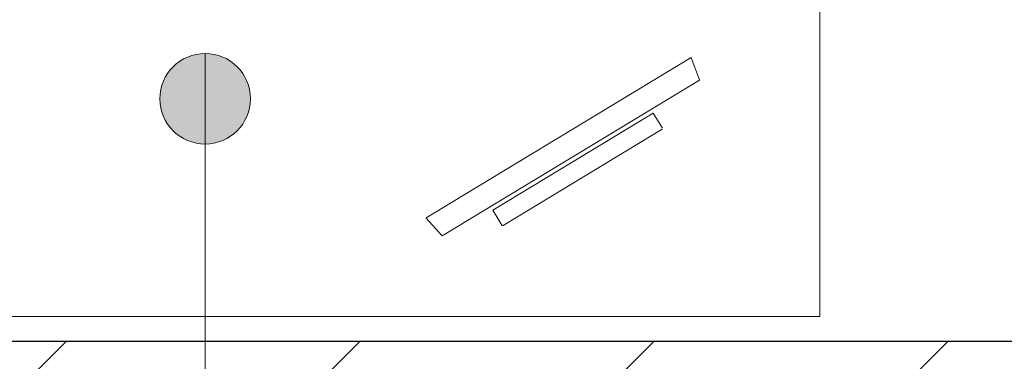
# Model space of a CAD drawing. Header units: millimetres. Extents: x 26866 to 1024070, y -428191 to 408885.
# Tile 107 of 248: x 180947 to 182075, y 388548 to 388940. Entities that reach past the tile are written whole.
import ezdxf

# ---------------------------------------------------------------- set-up
doc = ezdxf.new("R2010")
doc.units = ezdxf.units.MM
doc.header["$LTSCALE"] = 2
for name, color, linetype, lineweight in [('0_OPIS', 7, 'Continuous', 13), ('3DPLAN_A_TABELKA POMIESZCZEŃ', 7, 'Continuous', 0), ('Opisy', 7, 'Continuous', 13)]:
    doc.layers.add(name, color=color, linetype=linetype, lineweight=lineweight)
for name, color, linetype in [('3DPLAN_A_KRESKOWANIE 1', 253, 'Continuous'), ('3DPLAN_A_OPIS', 8, 'Continuous'), ('3DPLAN_K_NOŚNA', 7, 'Continuous')]:
    doc.layers.add(name, color=color, linetype=linetype)
doc.layers.add('FURNITURE ZD 1 500', color=7, linetype='Continuous', lineweight=13, true_color=0x9fa8a5)
doc.styles.add('ARIAL', font='arial.ttf')

# ---------------------------------------------------------------- blocks, each defined once
blk = doc.blocks.new('kondygnacja -1')
at = {"layer": '3DPLAN_A_KRESKOWANIE 1'}
h = blk.add_hatch(dxfattribs=at)
h.set_pattern_fill('ANSI31', color=256, scale=7.5, style=0)
h.set_pattern_definition([(45, (23044.838, -26883.88), (-16.83798, 16.83798), [])])
h.paths.add_polyline_path([(31677.49, -24430.84), (30214.87, -24430.84), (30214.87, -24470.84), (30429.61, -24470.84), (30429.61, -24477.84), (30447.61, -24477.84), (30447.61, -24818.84), (30476.61, -24818.84), (30476.61, -24470.84), (31012.61, -24470.84), (31012.61, -24478.84), (31079.61, -24478.84), (31079.61, -24470.84), (31638.61, -24470.84), (31638.61, -25036.84), (31079.61, -25036.84), (31079.61, -25028.84), (31012.61, -25028.84), (31012.61, -25036.84), (30611.38, -25036.84), (30611.38, -25072.84), (31023.61, -25072.84), (31034.61, -25082.84), (31034.61, -25330.84), (31023.61, -25340.84), (30831.4, -25340.84, -0.038531), (30832.58, -25356.18), (30832.58, -25371.84), (31079.61, -25371.84), (31079.61, -25072.84), (31638.61, -25072.84), (31638.61, -25943.84), (30832.58, -25943.84), (30832.58, -26009.84), (31677.49, -26009.84)])
h.paths.add_polyline_path([(30682.61, -26009.84), (30832.58, -26009.84), (30832.58, -25943.84), (30760.61, -25943.84), (30760.61, -25454.67), (30735.61, -25464.58), (30735.61, -25943.84), (30682.61, -25943.84)])
h.paths.add_polyline_path([(30679.61, -25371.84), (30735.61, -25371.84), (30735.61, -25464.58), (30760.61, -25454.67), (30760.61, -25371.84), (30832.58, -25371.84), (30832.58, -25356.18, 0.038531), (30831.4, -25340.84), (30679.61, -25340.84)])
h.paths.add_polyline_path([(30355.83, -25371.84), (30425.61, -25371.84), (30425.61, -25379.84), (30463.61, -25379.84), (30463.61, -25424.74), (30471.61, -25424.74), (30471.61, -25395.84), (30533.61, -25395.84), (30533.61, -25371.84), (30576.61, -25371.84), (30576.61, -25341.84), (30472.61, -25341.84), (30472.61, -25326.84), (30427.61, -25326.84), (30427.61, -25341.84), (30355.83, -25341.84)])
h.paths.add_polyline_path([(30456.61, -25936.84), (30425.61, -25936.84), (30425.61, -25945.84), (30380.61, -25945.84), (30380.61, -26009.84), (30512.61, -26009.84), (30512.61, -25943.84), (30466.61, -25943.84), (30466.61, -25712.84), (30456.61, -25712.84)])
h.paths.add_polyline_path([(28888.61, -25941.84), (28888.61, -26009.84), (29013.61, -26009.84), (29013.61, -25941.84)])
h.paths.add_polyline_path([(28591.17, -26009.84), (28591.17, -25944.84), (28547.61, -25944.84), (28547.61, -26009.84)])
h.paths.add_polyline_path([(28624.61, -25870.53), (28654.8, -25870.53), (28654.8, -25924.53), (28624.61, -25924.53), (28624.61, -25944.84), (28591.17, -25944.84), (28591.17, -26009.84), (28713.61, -26009.84), (28713.61, -25941.84), (28672.61, -25941.84), (28672.61, -25932.84), (28657.61, -25932.84), (28657.61, -25716.84), (28624.61, -25716.84)])
h.paths.add_polyline_path([(28372.61, -25944.84), (28328.61, -25944.84), (28328.61, -25907.84), (28282.61, -25907.84), (28282.61, -25944.84), (28248.61, -25944.84), (28248.61, -26009.84), (28372.61, -26009.84)])
h.paths.add_polyline_path([(28092.61, -25563.84), (28054.61, -25563.84), (28054.61, -25383.84), (28067.6, -25383.84), (28067.61, -25375.84), (28340.61, -25375.84), (28340.61, -25341.84), (28070.61, -25341.84), (28070.61, -25332.84), (28030.61, -25332.84), (28030.61, -25395.6), (28048.71, -25395.6), (28048.71, -25449.6), (28030.61, -25449.6), (28030.61, -26009.84), (28073.61, -26009.84), (28073.61, -25944.84), (28054.61, -25944.84), (28054.61, -25668.84), (28092.61, -25668.84)])
h.paths.add_polyline_path([(27949.61, -25495.75), (27949.61, -25507.75), (27983.29, -25507.75), (27983.29, -25521.75), (27949.61, -25521.75), (27949.61, -25531.84), (27999.61, -25531.84), (27999.61, -25934.84), (27982.61, -25934.84), (27982.61, -25942.84), (27947.61, -25942.84), (27947.61, -26009.84), (28026.62, -26009.84), (28026.62, -25449.6), (27999.61, -25449.6), (27999.61, -25463.84), (27949.61, -25463.84), (27949.61, -25481.75), (27983.29, -25481.75), (27983.29, -25495.75)])
h.paths.add_polyline_path([(27982.61, -25361.84), (27952.61, -25361.84), (27952.61, -25332.84), (28026.62, -25332.84), (28026.62, -25395.6), (27999.61, -25395.6), (27999.61, -25377.84), (27982.61, -25377.84)])
h.paths.add_polyline_path([(26818.61, -25892.84), (26781.49, -25892.84), (26781.49, -26009.84), (26894.54, -26009.84), (26894.54, -25942.84), (26830.61, -25942.84), (26830.61, -25930.84), (26818.61, -25930.84)])
h.paths.add_polyline_path([(26894.54, -26009.84), (27115.94, -26009.84), (27115.94, -25942.84), (26894.54, -25942.84)])
h.paths.add_polyline_path([(27115.94, -25942.84), (27115.94, -26009.84), (27466.61, -26009.84), (27466.61, -25942.84), (27427.61, -25942.84), (27427.61, -25933.84), (27384.61, -25933.84), (27384.61, -25942.84)])
h.paths.add_polyline_path([(27641.61, -25942.84), (27641.61, -26009.84), (27802.61, -26009.84), (27802.61, -25942.84)])
h.paths.add_polyline_path([(30621.1, -25040.47), (30688.37, -25040.47), (30688.37, -25072.87), (30621.1, -25072.87)], flags=24)
at = {"layer": 'Opisy', "ltscale": 0.5}
h = blk.add_hatch(color=256, dxfattribs=at)
h.dxf.hatch_style = 1
h.paths.add_polyline_path([(27114.38, -25919.99), (27114.38, -25910.09, 0.73336)])
h.paths.add_polyline_path([(27114.38, -25910.09), (27114.38, -25919.99, 0.076465), (27115.94, -25920.23, 1.165591)])
at = {"layer": '3DPLAN_K_NOŚNA'}
blk.add_line((26830.61, -25942.84), (27384.61, -25942.84), dxfattribs=at)
at = {"layer": 'FURNITURE ZD 1 500', "lineweight": 0}
for p, q in [((27171.61, -25910.32), (27141.25, -25928.71)), ((27171.62, -25910.34), (27172.57, -25912.87)), ((27172.58, -25912.89), (27143.08, -25930.76)), ((27168.28, -25918.54), (27150.07, -25929.57)), ((27143.05, -25930.74), (27141.26, -25928.72))]:
    blk.add_line(p, q, dxfattribs=at)
blk.add_lwpolyline([(27045.89, -25940.01), (27186.37, -25940.01), (27186.37, -25870.01), (27045.89, -25870.01)], close=True, dxfattribs=at)
blk.add_lwpolyline([(27150.07, -25929.57, -0.414214), (27149.93, -25929.53), (27148.89, -25927.82), (27167.28, -25916.69), (27168.32, -25918.4, -0.09902)], format="xyb", dxfattribs=at)
for centre, start, end in [((27171.52, -25910.37), 20.7069, 38.9986), ((27172.48, -25912.9), 350.003, 20.7069), ((27141.33, -25928.65), 207.2801, 221.6899), ((27143.13, -25930.67), 221.6899, 252.3938)]:
    blk.add_arc(centre, 0.1, start, end, dxfattribs=at)
at = {"layer": 'Opisy', "ltscale": 0.5}
blk.add_line((27115.94, -25909.85), (27115.94, -26041.44), dxfattribs=at)
blk.add_circle((27115.94, -25915.04), 5.19, dxfattribs=at)
at = {"layer": '3DPLAN_A_OPIS', "color": 1, "lineweight": 30, "style": 'ARIAL'}
for tag, p in [('PRZESUNIĘCIE_WEJŚCIA', (27655.16, -24535.33)), ('WYŁĄCZONE', (27007.18, -24723.98)), ('Z_OPRACOWANIA', (26996.84, -24746.42)), ('WYŁĄCZONE', (30803.05, -24760.87)), ('Z_OPRACOWANIA', (30792.71, -24783.3)), ('WYŁĄCZONE', (28894.9, -24826.59)), ('Z_OPRACOWANIA', (28884.56, -24849.03)), ('POWIĘKSZENIE_WEJŚCIA', (28313.68, -25144.41)), ('POWIĘKSZENIE_WEJŚCIA', (29600.62, -25191.36)), ('POWIĘKSZENIE_WEJŚCIA', (28011.45, -25235.42)), ('WYŁĄCZONE', (29754.42, -25678.17)), ('Z_OPRACOWANIA', (29744.08, -25700.6)), ('WYJŚCIE_EWAKUACYJNE', (27763.79, -26106.07))]:
    blk.add_attdef(tag, p, '', height=12, dxfattribs=at)
at = {"layer": '3DPLAN_A_OPIS', "color": 0, "lineweight": 30, "style": 'ARIAL'}
for tag, p in [('UGUL_1', (29350.3, -24586.01)), ('UGUL_2', (29622.92, -24586.01)), ('UGUL_3', (29833.15, -24586.01))]:
    blk.add_attdef(tag, p, '', height=12, dxfattribs=at)
at = {"layer": '3DPLAN_A_TABELKA POMIESZCZEŃ', "ltscale": 0.5, "style": 'ARIAL'}
for tag, p in [('KURTYNA', (27861.91, -26064.85)), ('POWIETRZNA', (27861.91, -26084.56))]:
    blk.add_attdef(tag, p, '', height=12, dxfattribs=at)

msp = doc.modelspace()

# ---------------------------------------------------------------- block references
at = {"layer": '0_OPIS', "xscale": 10, "yscale": 10, "zscale": 10}
msp.add_blockref('kondygnacja -1', (-90000, 648000), dxfattribs=at)

doc.saveas('drawing.dxf')
